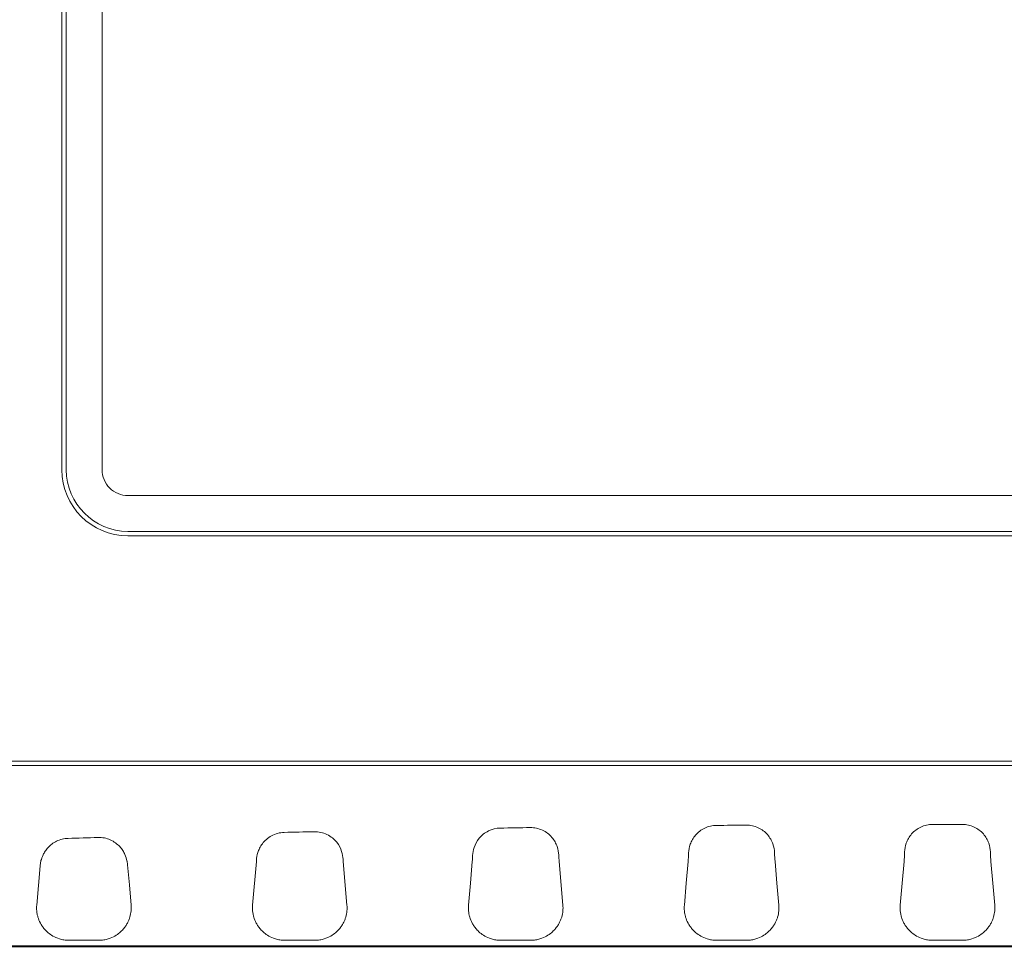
# Model space of a CAD drawing. Header units: inches. Extents: x 0.3 to 21.7, y 0.2 to 16.6.
# Tile 4 of 18: x 6.5 to 8.7, y 9.2 to 11.3. Entities that reach past the tile are written whole.
import ezdxf

# ---------------------------------------------------------------- set-up
doc = ezdxf.new("R2010")
doc.units = ezdxf.units.IN
doc.header["$MEASUREMENT"] = 0
doc.layers.add('DIM', color=176, linetype='Continuous')
doc.styles.add('SLDTEXTSTYLE0', font='TXT', dxfattribs={"width": 0.605})
doc.dimstyles.new('SLDDIMSTYLE0', dxfattribs={"dimtxt": 0.125, "dimasz": 0.118, "dimexe": 0, "dimexo": 0.0625, "dimgap": 0.03125, "dimtad": 0, "dimtih": 1, "dimtoh": 1, "dimdec": 3, "dimrnd": 1e-09, "dimzin": 12, "dimdsep": 46, "dimtxsty": 'SLDTEXTSTYLE0', "dimsah": 1, "dimcen": 0.09, "dimadec": 0, "dimazin": 0, "dimtfac": 1, "dimtdec": 3, "dimtofl": 0, "dimtmove": 0, "dimatfit": 3, "dimfxl": 0, "dimtolj": 1, "dimtzin": 12, "dimarcsym": 0})

# ---------------------------------------------------------------- blocks, each defined once
blk = doc.blocks.new('*D4')
at = {"layer": 'DIM'}
for p, q in [((8.4707, 13.5042), (3.3801, 13.5042)), ((3.4101, 13.5042), (3.4101, 11.4692)), ((3.4101, 9.2425), (3.4101, 11.2775)), ((8.5181, 9.2425), (3.3801, 9.2425))]:
    blk.add_line(p, q, dxfattribs=at)
for points in [[(3.4101, 13.5042), (3.3786, 13.3862), (3.4416, 13.3862)], [(3.4101, 9.2425), (3.4416, 9.3605), (3.3786, 9.3605)]]:
    blk.add_solid(points, dxfattribs=at)
at = {"layer": 'DIM', "insert": (3.1953, 11.4386), "char_height": 0.125, "attachment_point": 1, "style": 'SLDTEXTSTYLE0'}
blk.add_mtext('4.262', dxfattribs=at)

msp = doc.modelspace()

# ---------------------------------------------------------------- linework, layer by layer
at = {"color": 7, "linetype": 'Continuous', "lineweight": 15}
for p, q in [((6.5681, 10.3258), (6.5681, 12.4208)), ((6.5781, 10.3258), (6.5781, 12.4208)), ((6.6593, 12.4208), (6.6593, 10.3258)), ((6.7181, 10.2671), (10.4381, 10.2671)), ((10.4381, 10.1858), (6.7181, 10.1858)), ((10.4381, 10.1758), (6.7181, 10.1758)), ((5.6888, 9.6643), (11.4674, 9.6643)), ((5.6888, 9.6543), (11.4674, 9.6543)), ((7.0009, 9.3375), (7.0095, 9.4363)), ((7.2067, 9.4363), (7.2152, 9.3375)), ((7.6967, 9.4363), (7.7052, 9.3375)), ((6.6521, 9.2575), (6.5841, 9.2575)), ((7.1421, 9.2575), (7.0741, 9.2575)), ((7.6321, 9.2575), (7.5641, 9.2575)), ((8.1221, 9.2575), (8.0541, 9.2575)), ((8.5781, 9.2575), (8.5441, 9.2575)), ((8.5781, 9.2575), (8.6121, 9.2575))]:
    msp.add_line(p, q, dxfattribs=at)
at = {"color": 7, "linetype": 'Continuous', "lineweight": 15, "flags": 128}
for points in [[(7.4909, 9.3375), (7.4952, 9.3869), (7.4995, 9.4363)], [(7.9809, 9.3375), (7.9852, 9.3869), (7.9895, 9.4363)], [(8.1867, 9.4363), (8.1909, 9.3869), (8.1952, 9.3375)], [(8.4709, 9.3375), (8.4752, 9.3869), (8.4795, 9.4363)], [(8.6767, 9.4363), (8.6809, 9.3869), (8.6852, 9.3375)], [(6.5109, 9.3375), (6.5148, 9.3819), (6.5186, 9.4263)], [(6.7173, 9.4285), (6.7213, 9.383), (6.7252, 9.3375)]]:
    msp.add_lwpolyline(points, dxfattribs=at)
at = {"color": 7, "linetype": 'Continuous', "lineweight": 15}
for radius in [0.15, 0.14]:
    msp.add_arc((6.7181, 10.3258), radius, 180, 270, dxfattribs=at)
for points, knots in [([(8.5781, 9.2425), (7.5992, 9.2425), (6.6204, 9.2425), (5.5192, 9.2425), (5.3969, 9.2425), (5.2134, 9.2425), (5.1522, 9.2425), (5.0757, 9.2425), (5.0604, 9.2423), (5.0298, 9.2435), (5.0146, 9.2449), (4.9695, 9.2514), (4.9395, 9.2591), (4.8822, 9.2803), (4.855, 9.2938), (4.8036, 9.3263), (4.7792, 9.3456), (4.7141, 9.4095), (4.6796, 9.4618), (4.6463, 9.5467), (4.6385, 9.5767), (4.6279, 9.637), (4.6227, 9.6671), (4.6076, 9.7576), (4.598, 9.8181), (4.5531, 10.1207), (4.5259, 10.3636), (4.489, 10.851), (4.4793, 11.0958), (4.4777, 11.5844), (4.4858, 11.8284), (4.5194, 12.3159), (4.545, 12.5595), (4.588, 12.8624), (4.5972, 12.9229), (4.6117, 13.0135), (4.6167, 13.0437), (4.6243, 13.0889), (4.6269, 13.104), (4.6322, 13.1341), (4.6346, 13.1492), (4.6446, 13.1943), (4.6545, 13.2237), (4.68, 13.2792), (4.6957, 13.3056), (4.7328, 13.355), (4.7536, 13.3773), (4.7997, 13.4174), (4.8253, 13.4353), (4.9056, 13.4796), (4.9657, 13.4978), (5.0427, 13.504), (5.0581, 13.5042), (5.0889, 13.5042), (5.1042, 13.5042), (5.1503, 13.5042), (5.1811, 13.5042), (5.3347, 13.5042), (5.4576, 13.5042), (6.5639, 13.5042), (7.5473, 13.5042), (8.5307, 13.5042)], [0, 0, 0, 0, 0.125, 0.125, 0.140625, 0.140625, 0.1484375, 0.1484375, 0.1503906, 0.1503906, 0.1523438, 0.1523438, 0.15625, 0.15625, 0.1601562, 0.1601562, 0.1640625, 0.1640625, 0.171875, 0.171875, 0.1757812, 0.1757812, 0.1796875, 0.1796875, 0.1875, 0.1875, 0.21875, 0.21875, 0.25, 0.25, 0.28125, 0.28125, 0.3125, 0.3125, 0.3203125, 0.3203125, 0.3242188, 0.3242188, 0.3261719, 0.3261719, 0.328125, 0.328125, 0.3320312, 0.3320312, 0.3359375, 0.3359375, 0.3398438, 0.3398438, 0.34375, 0.34375, 0.3515625, 0.3515625, 0.3535156, 0.3535156, 0.3554688, 0.3554688, 0.359375, 0.359375, 0.375, 0.375, 0.5, 0.5, 0.5, 0.5]), ([(8.5781, 9.2446), (7.6019, 9.2446), (6.6257, 9.2446), (5.5275, 9.2446), (5.3444, 9.2446), (5.1614, 9.2446), (5.0928, 9.2446), (5.0851, 9.2446), (5.0737, 9.2446), (5.0699, 9.2446), (5.0622, 9.2446), (5.0584, 9.2446), (5.0394, 9.245), (5.0243, 9.246), (4.9942, 9.2497), (4.9793, 9.2523), (4.9496, 9.2592), (4.9347, 9.2635), (4.9058, 9.2735), (4.8918, 9.2793), (4.8644, 9.2921), (4.851, 9.2993), (4.8251, 9.3149), (4.8125, 9.3235), (4.7882, 9.342), (4.7764, 9.352), (4.7431, 9.3833), (4.7234, 9.4064), (4.6973, 9.4441), (4.6892, 9.4573), (4.6747, 9.4841), (4.6681, 9.4978), (4.6565, 9.5259), (4.6516, 9.5402), (4.6431, 9.5695), (4.6396, 9.5845), (4.6352, 9.6071), (4.6339, 9.6147), (4.6313, 9.6298), (4.6274, 9.6525), (4.6235, 9.6752), (4.6108, 9.7508), (4.6012, 9.8114), (4.574, 9.9935), (4.5581, 10.1153), (4.5306, 10.3592), (4.5192, 10.4811), (4.4913, 10.8469), (4.4816, 11.0908), (4.4797, 11.5787), (4.4876, 11.8228), (4.5127, 12.1889), (4.5232, 12.3109), (4.5488, 12.5551), (4.5639, 12.677), (4.5897, 12.8593), (4.5988, 12.92), (4.6134, 13.0109), (4.6209, 13.0564), (4.6287, 13.1017), (4.6326, 13.1244), (4.6339, 13.132), (4.6359, 13.1433), (4.6366, 13.1471), (4.638, 13.1546), (4.6388, 13.1583), (4.6428, 13.177), (4.6469, 13.1916), (4.6564, 13.2205), (4.6619, 13.2346), (4.6745, 13.2624), (4.6817, 13.2761), (4.6972, 13.3025), (4.7056, 13.3152), (4.7237, 13.3395), (4.7334, 13.3512), (4.754, 13.3736), (4.765, 13.3844), (4.7881, 13.4046), (4.8, 13.4141), (4.8249, 13.4316), (4.8377, 13.4397), (4.8775, 13.4619), (4.9061, 13.4741), (4.9643, 13.4919), (4.9941, 13.4978), (5.0323, 13.5011), (5.04, 13.5015), (5.0554, 13.502), (5.0631, 13.502), (5.0862, 13.5021), (5.1015, 13.5021), (5.1477, 13.5021), (5.1784, 13.5021), (5.3322, 13.5021), (6.4394, 13.5021), (7.5465, 13.5021), (8.5307, 13.5021)], [0, 0, 0, 0, 0.25, 0.25, 0.28125, 0.296875, 0.296875, 0.298828, 0.298828, 0.299805, 0.299805, 0.300781, 0.300781, 0.304688, 0.304688, 0.308594, 0.308594, 0.3125, 0.3125, 0.316406, 0.316406, 0.320313, 0.320313, 0.324219, 0.324219, 0.328125, 0.328125, 0.335938, 0.335938, 0.339844, 0.339844, 0.34375, 0.34375, 0.347656, 0.347656, 0.351563, 0.351563, 0.353516, 0.353516, 0.355469, 0.359375, 0.359375, 0.375, 0.375, 0.40625, 0.40625, 0.4375, 0.4375, 0.5, 0.5, 0.5625, 0.5625, 0.59375, 0.59375, 0.625, 0.625, 0.640625, 0.640625, 0.648438, 0.652344, 0.652344, 0.654297, 0.654297, 0.655273, 0.655273, 0.65625, 0.65625, 0.660156, 0.660156, 0.664063, 0.664063, 0.667969, 0.667969, 0.671875, 0.671875, 0.675781, 0.675781, 0.679688, 0.679688, 0.683594, 0.683594, 0.6875, 0.6875, 0.695313, 0.695313, 0.703125, 0.703125, 0.705078, 0.705078, 0.707031, 0.707031, 0.710938, 0.710938, 0.71875, 0.71875, 0.75, 1, 1, 1, 1]), ([(8.5307, 13.5042), (9.5141, 13.5042), (10.4975, 13.5042), (11.6038, 13.5042), (11.7267, 13.5042), (11.9111, 13.5042), (11.9725, 13.5042), (12.0494, 13.5042), (12.0647, 13.5042), (12.0954, 13.5042), (12.111, 13.5041), (12.157, 13.5007), (12.187, 13.4952), (12.2456, 13.478), (12.2745, 13.4661), (12.3281, 13.437), (12.3533, 13.4198), (12.4002, 13.3797), (12.4212, 13.3574), (12.4582, 13.3089), (12.4743, 13.2823), (12.5004, 13.2269), (12.5104, 13.1981), (12.5208, 13.1533), (12.5232, 13.1381), (12.5285, 13.1078), (12.5311, 13.0926), (12.544, 13.0169), (12.5538, 12.9562), (12.5998, 12.6523), (12.6278, 12.4078), (12.666, 11.918), (12.6762, 11.6726), (12.6788, 11.1807), (12.6711, 10.9352), (12.6381, 10.4451), (12.6126, 10.2003), (12.5698, 9.8958), (12.5607, 9.835), (12.5462, 9.7439), (12.5412, 9.7136), (12.531, 9.6529), (12.5263, 9.6227), (12.5083, 9.5319), (12.4829, 9.4733), (12.4287, 9.3979), (12.4076, 9.3744), (12.3613, 9.333), (12.3363, 9.3148), (12.255, 9.2686), (12.1946, 9.2497), (12.101, 9.2415), (12.0698, 9.2425), (12.0074, 9.2425), (11.9762, 9.2425), (11.8204, 9.2425), (11.6957, 9.2425), (11.0721, 9.2425), (10.5733, 9.2425), (9.8251, 9.2425), (9.5757, 9.2425), (9.2016, 9.2425), (9.0769, 9.2425), (8.8898, 9.2425), (8.8275, 9.2425), (8.7339, 9.2425), (8.7028, 9.2425), (8.656, 9.2425), (8.6404, 9.2425), (8.6092, 9.2425), (8.5934, 9.2425), (8.5781, 9.2425)], [0.5, 0.5, 0.5, 0.5, 0.625, 0.625, 0.640625, 0.640625, 0.6484375, 0.6484375, 0.6503906, 0.6503906, 0.6523438, 0.6523438, 0.65625, 0.65625, 0.6601563, 0.6601563, 0.6640625, 0.6640625, 0.6679688, 0.6679688, 0.671875, 0.671875, 0.6757813, 0.6757813, 0.6777344, 0.6777344, 0.6796875, 0.6796875, 0.6875, 0.6875, 0.71875, 0.71875, 0.75, 0.75, 0.78125, 0.78125, 0.8125, 0.8125, 0.8203125, 0.8203125, 0.8242188, 0.8242188, 0.828125, 0.828125, 0.8359375, 0.8359375, 0.8398438, 0.8398438, 0.84375, 0.84375, 0.8515625, 0.8515625, 0.8554688, 0.8554688, 0.859375, 0.859375, 0.875, 0.875, 0.9375, 0.9375, 0.96875, 0.96875, 0.984375, 0.984375, 0.9921875, 0.9921875, 0.9960938, 0.9960938, 0.9980469, 0.9980469, 1, 1, 1, 1]), ([(8.5781, 13.5021), (9.5526, 13.5021), (10.6489, 13.5021), (11.7451, 13.5021), (11.9278, 13.5021), (11.9888, 13.5021), (12.0649, 13.5021), (12.0801, 13.5022), (12.1029, 13.5019), (12.1105, 13.5018), (12.1257, 13.501), (12.1332, 13.5003), (12.1557, 13.4979), (12.1707, 13.4955), (12.2004, 13.4891), (12.2152, 13.485), (12.2588, 13.4706), (12.2864, 13.4582), (12.3255, 13.4353), (12.3382, 13.427), (12.3627, 13.4089), (12.3747, 13.3991), (12.4084, 13.3683), (12.4285, 13.3456), (12.455, 13.3084), (12.4633, 13.2954), (12.4783, 13.2688), (12.4851, 13.2551), (12.4971, 13.2273), (12.5024, 13.2131), (12.5114, 13.1841), (12.5152, 13.1692), (12.5196, 13.1466), (12.521, 13.1391), (12.5236, 13.1239), (12.5249, 13.1164), (12.5288, 13.0937), (12.5314, 13.0786), (12.5442, 13.0029), (12.5538, 12.9423), (12.5812, 12.7602), (12.5972, 12.6383), (12.6248, 12.3945), (12.6364, 12.2726), (12.6644, 11.9067), (12.6743, 11.6627), (12.6765, 11.1745), (12.6688, 10.9304), (12.6357, 10.4419), (12.6102, 10.1973), (12.5673, 9.8933), (12.5582, 9.8326), (12.5437, 9.7416), (12.5387, 9.7114), (12.5311, 9.6659), (12.5286, 9.6508), (12.5247, 9.6281), (12.5234, 9.6205), (12.5207, 9.6054), (12.5193, 9.5979), (12.5116, 9.5604), (12.5023, 9.5312), (12.4837, 9.4887), (12.4766, 9.4747), (12.4612, 9.4478), (12.4528, 9.4348), (12.4346, 9.4099), (12.4249, 9.3979), (12.4041, 9.375), (12.3929, 9.364), (12.358, 9.333), (12.3329, 9.3151), (12.2925, 9.2924), (12.2784, 9.2855), (12.2498, 9.2733), (12.2352, 9.268), (12.191, 9.2545), (12.1606, 9.2486), (12.1217, 9.2454), (12.1139, 9.245), (12.0983, 9.2445), (12.0905, 9.2444), (12.0671, 9.2444), (12.0516, 9.2446), (12.0048, 9.2446), (11.8491, 9.2446), (10.6964, 9.2446), (9.5749, 9.2446), (8.5781, 9.2446)], [0, 0, 0, 0, 0.25, 0.28125, 0.28125, 0.296875, 0.296875, 0.300781, 0.300781, 0.302734, 0.302734, 0.304688, 0.304688, 0.308594, 0.308594, 0.3125, 0.3125, 0.320313, 0.320313, 0.324219, 0.324219, 0.328125, 0.328125, 0.335938, 0.335938, 0.339844, 0.339844, 0.34375, 0.34375, 0.347656, 0.347656, 0.351563, 0.351563, 0.353516, 0.353516, 0.355469, 0.355469, 0.359375, 0.359375, 0.375, 0.375, 0.40625, 0.40625, 0.4375, 0.4375, 0.5, 0.5, 0.5625, 0.5625, 0.625, 0.625, 0.640625, 0.640625, 0.648438, 0.648438, 0.652344, 0.652344, 0.654297, 0.654297, 0.65625, 0.65625, 0.664063, 0.664063, 0.667969, 0.667969, 0.671875, 0.671875, 0.675781, 0.675781, 0.679688, 0.679688, 0.6875, 0.6875, 0.691406, 0.691406, 0.695313, 0.695313, 0.703125, 0.703125, 0.705078, 0.705078, 0.707031, 0.707031, 0.710938, 0.710938, 0.71875, 0.75, 1, 1, 1, 1]), ([(6.6593, 10.3258), (6.6593, 10.3182), (6.6608, 10.3105), (6.6667, 10.2963), (6.6711, 10.2897), (6.682, 10.2789), (6.6885, 10.2745), (6.7027, 10.2686), (6.7104, 10.2671), (6.7181, 10.2671)], [0, 0, 0, 0, 0.25, 0.25, 0.5, 0.5, 0.75, 0.75, 1, 1, 1, 1]), ([(8.4807, 9.4584), (8.481, 9.4644), (8.482, 9.471), (8.4858, 9.4816), (8.4874, 9.4852), (8.4914, 9.4922), (8.4939, 9.4956), (8.4995, 9.502), (8.5027, 9.505), (8.5097, 9.5104), (8.5136, 9.5127), (8.5217, 9.5165), (8.5261, 9.5179), (8.5349, 9.5199), (8.5394, 9.5204), (8.544, 9.5204)], [0, 0, 0, 0, 0.25, 0.25, 0.375, 0.375, 0.5, 0.5, 0.625, 0.625, 0.75, 0.75, 0.875, 0.875, 1, 1, 1, 1]), ([(8.6121, 9.5204), (8.6167, 9.5204), (8.6212, 9.5199), (8.6299, 9.518), (8.6343, 9.5165), (8.6424, 9.5127), (8.6463, 9.5104), (8.6533, 9.5051), (8.6566, 9.5021), (8.6622, 9.4957), (8.6646, 9.4922), (8.6687, 9.4852), (8.6703, 9.4817), (8.6741, 9.4711), (8.6752, 9.4644), (8.6754, 9.4584)], [0, 0, 0, 0, 0.125, 0.125, 0.25, 0.25, 0.375, 0.375, 0.5, 0.5, 0.625, 0.625, 0.75, 0.75, 1, 1, 1, 1]), ([(7.0098, 9.4402), (7.0101, 9.4446), (7.0108, 9.4501), (7.0137, 9.4595), (7.015, 9.4629), (7.0184, 9.4698), (7.0205, 9.4733), (7.0257, 9.4802), (7.0287, 9.4835), (7.0356, 9.4896), (7.0396, 9.4924), (7.0525, 9.4994), (7.0624, 9.5021), (7.0726, 9.5024)], [0, 0, 0, 0, 0.25, 0.25, 0.375, 0.375, 0.5, 0.5, 0.625, 0.625, 0.75, 0.75, 1, 1, 1, 1]), ([(7.1406, 9.504), (7.1457, 9.5041), (7.1507, 9.5036), (7.1605, 9.5014), (7.1654, 9.4997), (7.1742, 9.4954), (7.1784, 9.4927), (7.1858, 9.4867), (7.189, 9.4834), (7.1974, 9.4729), (7.2009, 9.4655), (7.2051, 9.4524), (7.2059, 9.4465), (7.2062, 9.4418)], [0, 0, 0, 0, 0.125, 0.125, 0.25, 0.25, 0.375, 0.375, 0.5, 0.5, 0.75, 0.75, 1, 1, 1, 1]), ([(7.5003, 9.4501), (7.5006, 9.4555), (7.5015, 9.4617), (7.5061, 9.4752), (7.5098, 9.4824), (7.5179, 9.4924), (7.521, 9.4954), (7.528, 9.501), (7.5319, 9.5036), (7.5443, 9.5097), (7.5536, 9.512), (7.563, 9.5122)], [0, 0, 0, 0, 0.25, 0.25, 0.5, 0.5, 0.625, 0.625, 0.75, 0.75, 1, 1, 1, 1]), ([(7.6311, 9.5133), (7.6359, 9.5133), (7.6406, 9.5129), (7.6498, 9.5109), (7.6543, 9.5094), (7.667, 9.5035), (7.6745, 9.4977), (7.6829, 9.4877), (7.6854, 9.4842), (7.6893, 9.4771), (7.6909, 9.4736), (7.6945, 9.4632), (7.6955, 9.4568), (7.6957, 9.4512)], [0, 0, 0, 0, 0.125, 0.125, 0.25, 0.25, 0.5, 0.5, 0.625, 0.625, 0.75, 0.75, 1, 1, 1, 1]), ([(7.9906, 9.4562), (7.9909, 9.4621), (7.9919, 9.4686), (7.9956, 9.479), (7.9971, 9.4825), (8.0011, 9.4895), (8.0035, 9.4929), (8.009, 9.4994), (8.0122, 9.5024), (8.0192, 9.5078), (8.023, 9.5102), (8.0312, 9.5141), (8.0355, 9.5156), (8.0444, 9.5176), (8.0489, 9.5182), (8.0535, 9.5182)], [0, 0, 0, 0, 0.25, 0.25, 0.375, 0.375, 0.5, 0.5, 0.625, 0.625, 0.75, 0.75, 0.875, 0.875, 1, 1, 1, 1]), ([(8.1216, 9.5188), (8.1262, 9.5188), (8.1308, 9.5183), (8.1397, 9.5164), (8.1441, 9.5149), (8.1565, 9.5093), (8.1638, 9.5037), (8.1723, 9.494), (8.1747, 9.4905), (8.1788, 9.4835), (8.1804, 9.4799), (8.1842, 9.4693), (8.1852, 9.4627), (8.1855, 9.4567)], [0, 0, 0, 0, 0.125, 0.125, 0.25, 0.25, 0.5, 0.5, 0.625, 0.625, 0.75, 0.75, 1, 1, 1, 1]), ([(6.5207, 9.4382), (6.5217, 9.4419), (6.5231, 9.4464), (6.5268, 9.454), (6.5283, 9.4568), (6.532, 9.4623), (6.5342, 9.4651), (6.5418, 9.4734), (6.5483, 9.4786), (6.5601, 9.4843), (6.5643, 9.4858), (6.5729, 9.488), (6.5775, 9.4886), (6.5821, 9.4888)], [0, 0, 0, 0, 0.25, 0.25, 0.375, 0.375, 0.5, 0.5, 0.75, 0.75, 0.875, 0.875, 1, 1, 1, 1]), ([(6.6501, 9.4909), (6.655, 9.491), (6.6598, 9.4906), (6.6692, 9.4888), (6.6737, 9.4873), (6.6822, 9.4835), (6.6863, 9.4812), (6.6934, 9.4759), (6.6966, 9.4731), (6.7021, 9.4671), (6.7044, 9.464), (6.7083, 9.458), (6.7098, 9.455), (6.7136, 9.4467), (6.715, 9.4418), (6.7158, 9.4379)], [0, 0, 0, 0, 0.125, 0.125, 0.25, 0.25, 0.375, 0.375, 0.5, 0.5, 0.625, 0.625, 0.75, 0.75, 1, 1, 1, 1]), ([(7.0095, 9.4368), (7.0095, 9.4371), (7.0096, 9.4374), (7.0096, 9.4377), (7.0096, 9.438), (7.0096, 9.4383), (7.0097, 9.4387), (7.0097, 9.4392), (7.0097, 9.4397), (7.0098, 9.4402)], [0, 0, 0, 0, 0.0000575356, 0.0000575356, 0.0000575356, 0.0001150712, 0.0001150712, 0.0001150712, 0.0002034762, 0.0002034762, 0.0002034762, 0.0002034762]), ([(7.0095, 9.4363), (7.0095, 9.4364), (7.0095, 9.4364), (7.0095, 9.4364), (7.0095, 9.4365), (7.0095, 9.4365), (7.0095, 9.4366), (7.0095, 9.4367), (7.0095, 9.4368), (7.0095, 9.4368)], [0, 0, 0, 0, 0.00000923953, 0.00000923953, 0.00000923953, 0.00001847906, 0.00001847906, 0.00001847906, 0.00003612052, 0.00003612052, 0.00003612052, 0.00003612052]), ([(7.2062, 9.4418), (7.2063, 9.4413), (7.2063, 9.4408), (7.2063, 9.4403), (7.2064, 9.4398), (7.2064, 9.4393), (7.2064, 9.4389), (7.2065, 9.4382), (7.2066, 9.4375), (7.2066, 9.4368)], [0.0000000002, 0.0000000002, 0.0000000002, 0.0000000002, 0.0000830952, 0.0000830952, 0.0000830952, 0.0001661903, 0.0001661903, 0.0001661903, 0.0002933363, 0.0002933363, 0.0002933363, 0.0002933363]), ([(7.2066, 9.4368), (7.2066, 9.4368), (7.2066, 9.4368), (7.2066, 9.4367), (7.2066, 9.4367), (7.2066, 9.4366), (7.2066, 9.4366), (7.2066, 9.4365), (7.2066, 9.4364), (7.2067, 9.4363)], [0, 0, 0, 0, 0.00000924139, 0.00000924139, 0.00000924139, 0.00001848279, 0.00001848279, 0.00001848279, 0.00003612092, 0.00003612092, 0.00003612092, 0.00003612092]), ([(7.4995, 9.4363), (7.4995, 9.4364), (7.4995, 9.4364), (7.4995, 9.4364), (7.4995, 9.4365), (7.4995, 9.4365), (7.4995, 9.4366), (7.4995, 9.4367), (7.4995, 9.4368), (7.4995, 9.4368)], [0, 0, 0, 0, 0.00000923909, 0.00000923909, 0.00000923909, 0.00001847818, 0.00001847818, 0.00001847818, 0.0000361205, 0.0000361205, 0.0000361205, 0.0000361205]), ([(7.6966, 9.4368), (7.6966, 9.4368), (7.6966, 9.4368), (7.6966, 9.4367), (7.6966, 9.4367), (7.6966, 9.4366), (7.6966, 9.4366), (7.6966, 9.4365), (7.6966, 9.4364), (7.6967, 9.4363)], [0, 0, 0, 0, 0.00000923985, 0.00000923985, 0.00000923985, 0.00001847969, 0.00001847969, 0.00001847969, 0.00003612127, 0.00003612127, 0.00003612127, 0.00003612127]), ([(7.9895, 9.4363), (7.9895, 9.4364), (7.9895, 9.4364), (7.9895, 9.4364), (7.9895, 9.4365), (7.9895, 9.4365), (7.9895, 9.4366), (7.9895, 9.4367), (7.9895, 9.4368), (7.9895, 9.4368)], [0, 0, 0, 0, 0.0000092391, 0.0000092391, 0.0000092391, 0.0000184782, 0.0000184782, 0.0000184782, 0.0000361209, 0.0000361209, 0.0000361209, 0.0000361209]), ([(8.1866, 9.4368), (8.1866, 9.4368), (8.1866, 9.4368), (8.1866, 9.4367), (8.1866, 9.4367), (8.1866, 9.4366), (8.1866, 9.4366), (8.1866, 9.4365), (8.1866, 9.4364), (8.1867, 9.4363)], [0, 0, 0, 0, 0.00000923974, 0.00000923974, 0.00000923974, 0.00001847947, 0.00001847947, 0.00001847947, 0.00003612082, 0.00003612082, 0.00003612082, 0.00003612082]), ([(8.4795, 9.4363), (8.4795, 9.4364), (8.4795, 9.4364), (8.4795, 9.4364), (8.4795, 9.4365), (8.4795, 9.4365), (8.4795, 9.4366), (8.4795, 9.4367), (8.4795, 9.4368), (8.4795, 9.4368)], [0, 0, 0, 0, 0.00000904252, 0.00000904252, 0.00000904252, 0.00001808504, 0.00001808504, 0.00001808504, 0.00003612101, 0.00003612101, 0.00003612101, 0.00003612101]), ([(8.6766, 9.4368), (8.6766, 9.4368), (8.6766, 9.4368), (8.6766, 9.4367), (8.6766, 9.4367), (8.6766, 9.4366), (8.6766, 9.4366), (8.6766, 9.4365), (8.6766, 9.4364), (8.6767, 9.4363)], [0, 0, 0, 0, 0.00000904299, 0.00000904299, 0.00000904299, 0.00001808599, 0.00001808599, 0.00001808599, 0.00003612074, 0.00003612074, 0.00003612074, 0.00003612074]), ([(6.5289, 9.2826), (6.5268, 9.2849), (6.525, 9.2873), (6.5219, 9.2919), (6.5205, 9.2942), (6.5169, 9.3011), (6.515, 9.3056), (6.513, 9.3125), (6.5124, 9.3148), (6.5116, 9.3194), (6.5112, 9.3217), (6.5106, 9.3285), (6.5105, 9.333), (6.5109, 9.3375)], [0.001273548, 0.001273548, 0.001273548, 0.001273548, 0.001711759, 0.001711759, 0.002149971, 0.002149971, 0.003026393, 0.003026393, 0.003464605, 0.003464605, 0.003902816, 0.003902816, 0.004779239, 0.004779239, 0.004779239, 0.004779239]), ([(6.7252, 9.3375), (6.7256, 9.333), (6.7256, 9.3285), (6.7247, 9.3194), (6.7238, 9.3148), (6.7218, 9.308), (6.721, 9.3057), (6.7191, 9.3011), (6.718, 9.2988), (6.7156, 9.2942), (6.7142, 9.2919), (6.7111, 9.2873), (6.7093, 9.2849), (6.7073, 9.2826)], [0.003390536, 0.003390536, 0.003390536, 0.003390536, 0.004258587, 0.004258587, 0.005126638, 0.005126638, 0.005560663, 0.005560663, 0.005994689, 0.005994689, 0.006428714, 0.006428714, 0.00686274, 0.00686274, 0.00686274, 0.00686274]), ([(7.0189, 9.2826), (7.0168, 9.2849), (7.015, 9.2873), (7.0119, 9.2919), (7.0105, 9.2942), (7.0069, 9.3011), (7.005, 9.3056), (7.003, 9.3125), (7.0024, 9.3148), (7.0016, 9.3194), (7.0012, 9.3217), (7.0006, 9.3285), (7.0005, 9.333), (7.0009, 9.3375)], [0.00127355, 0.00127355, 0.00127355, 0.00127355, 0.001711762, 0.001711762, 0.002149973, 0.002149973, 0.003026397, 0.003026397, 0.003464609, 0.003464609, 0.00390282, 0.00390282, 0.004779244, 0.004779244, 0.004779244, 0.004779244]), ([(7.2152, 9.3375), (7.2156, 9.333), (7.2156, 9.3285), (7.2147, 9.3194), (7.2138, 9.3148), (7.2118, 9.308), (7.211, 9.3057), (7.2091, 9.3011), (7.208, 9.2988), (7.2056, 9.2942), (7.2042, 9.2919), (7.2011, 9.2873), (7.1993, 9.2849), (7.1973, 9.2826)], [0.003390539, 0.003390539, 0.003390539, 0.003390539, 0.00425859, 0.00425859, 0.005126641, 0.005126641, 0.005560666, 0.005560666, 0.005994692, 0.005994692, 0.006428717, 0.006428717, 0.006862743, 0.006862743, 0.006862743, 0.006862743]), ([(7.5089, 9.2826), (7.5068, 9.2849), (7.505, 9.2873), (7.5019, 9.2919), (7.5005, 9.2942), (7.4969, 9.3011), (7.495, 9.3056), (7.493, 9.3125), (7.4924, 9.3148), (7.4916, 9.3194), (7.4912, 9.3217), (7.4906, 9.3285), (7.4905, 9.333), (7.4909, 9.3375)], [0.001273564, 0.001273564, 0.001273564, 0.001273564, 0.001711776, 0.001711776, 0.002149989, 0.002149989, 0.003026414, 0.003026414, 0.003464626, 0.003464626, 0.003902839, 0.003902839, 0.004779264, 0.004779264, 0.004779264, 0.004779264]), ([(7.7052, 9.3375), (7.7056, 9.333), (7.7056, 9.3285), (7.7047, 9.3194), (7.7038, 9.3148), (7.7018, 9.308), (7.701, 9.3057), (7.6991, 9.3011), (7.698, 9.2988), (7.6956, 9.2942), (7.6942, 9.2919), (7.6911, 9.2873), (7.6893, 9.2849), (7.6873, 9.2826)], [0.003390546, 0.003390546, 0.003390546, 0.003390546, 0.004258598, 0.004258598, 0.005126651, 0.005126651, 0.005560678, 0.005560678, 0.005994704, 0.005994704, 0.00642873, 0.00642873, 0.006862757, 0.006862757, 0.006862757, 0.006862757]), ([(7.9989, 9.2826), (7.9968, 9.2849), (7.995, 9.2873), (7.9919, 9.2919), (7.9905, 9.2942), (7.9869, 9.3011), (7.985, 9.3056), (7.983, 9.3125), (7.9824, 9.3148), (7.9816, 9.3194), (7.9812, 9.3217), (7.9806, 9.3285), (7.9805, 9.333), (7.9809, 9.3375)], [0.001273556, 0.001273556, 0.001273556, 0.001273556, 0.00171177, 0.00171177, 0.002149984, 0.002149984, 0.003026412, 0.003026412, 0.003464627, 0.003464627, 0.003902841, 0.003902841, 0.004779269, 0.004779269, 0.004779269, 0.004779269]), ([(8.1952, 9.3375), (8.1956, 9.333), (8.1956, 9.3285), (8.1947, 9.3194), (8.1938, 9.3148), (8.1918, 9.308), (8.191, 9.3057), (8.1891, 9.3011), (8.188, 9.2988), (8.1856, 9.2942), (8.1842, 9.2919), (8.1811, 9.2873), (8.1793, 9.2849), (8.1773, 9.2826)], [0.003390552, 0.003390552, 0.003390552, 0.003390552, 0.004258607, 0.004258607, 0.005126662, 0.005126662, 0.00556069, 0.00556069, 0.005994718, 0.005994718, 0.006428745, 0.006428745, 0.006862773, 0.006862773, 0.006862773, 0.006862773]), ([(8.4889, 9.2826), (8.4868, 9.2849), (8.485, 9.2873), (8.4819, 9.2919), (8.4805, 9.2942), (8.4769, 9.3011), (8.475, 9.3056), (8.473, 9.3125), (8.4724, 9.3148), (8.4716, 9.3194), (8.4712, 9.3217), (8.4706, 9.3285), (8.4705, 9.333), (8.4709, 9.3375)], [0.001273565, 0.001273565, 0.001273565, 0.001273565, 0.001711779, 0.001711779, 0.002149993, 0.002149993, 0.003026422, 0.003026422, 0.003464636, 0.003464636, 0.00390285, 0.00390285, 0.004779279, 0.004779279, 0.004779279, 0.004779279]), ([(8.6852, 9.3375), (8.6856, 9.333), (8.6856, 9.3285), (8.6847, 9.3194), (8.6838, 9.3148), (8.6818, 9.308), (8.681, 9.3057), (8.6791, 9.3011), (8.678, 9.2988), (8.6756, 9.2942), (8.6742, 9.2919), (8.6711, 9.2873), (8.6693, 9.2849), (8.6673, 9.2826)], [0.003390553, 0.003390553, 0.003390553, 0.003390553, 0.00425861, 0.00425861, 0.005126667, 0.005126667, 0.005560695, 0.005560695, 0.005994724, 0.005994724, 0.006428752, 0.006428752, 0.00686278, 0.00686278, 0.00686278, 0.00686278]), ([(6.5841, 9.2575), (6.5802, 9.2575), (6.5764, 9.2578), (6.5692, 9.2589), (6.566, 9.2597), (6.5569, 9.2624), (6.5521, 9.2646), (6.5437, 9.2695), (6.5401, 9.272), (6.5339, 9.2772), (6.5312, 9.2799), (6.5289, 9.2826)], [0, 0, 0, 0, 0.125, 0.125, 0.25, 0.25, 0.5, 0.5, 0.75, 0.75, 1, 1, 1, 1]), ([(6.7073, 9.2826), (6.7049, 9.2799), (6.7022, 9.2772), (6.696, 9.272), (6.6924, 9.2694), (6.684, 9.2646), (6.6791, 9.2624), (6.6702, 9.2597), (6.6669, 9.2589), (6.6598, 9.2578), (6.6559, 9.2575), (6.6521, 9.2575)], [0, 0, 0, 0, 0.25, 0.25, 0.5, 0.5, 0.75, 0.75, 0.875, 0.875, 1, 1, 1, 1]), ([(7.0741, 9.2575), (7.0702, 9.2575), (7.0664, 9.2578), (7.0592, 9.2589), (7.056, 9.2597), (7.0469, 9.2624), (7.0421, 9.2646), (7.0337, 9.2695), (7.0301, 9.272), (7.0239, 9.2772), (7.0212, 9.2799), (7.0189, 9.2826)], [0, 0, 0, 0, 0.125, 0.125, 0.25, 0.25, 0.5, 0.5, 0.75, 0.75, 1, 1, 1, 1]), ([(7.1973, 9.2826), (7.1949, 9.2799), (7.1922, 9.2772), (7.186, 9.272), (7.1824, 9.2694), (7.174, 9.2646), (7.1691, 9.2624), (7.1602, 9.2597), (7.1569, 9.2589), (7.1498, 9.2578), (7.1459, 9.2575), (7.1421, 9.2575)], [0, 0, 0, 0, 0.25, 0.25, 0.5, 0.5, 0.75, 0.75, 0.875, 0.875, 1, 1, 1, 1]), ([(7.5641, 9.2575), (7.5602, 9.2575), (7.5564, 9.2578), (7.5492, 9.2589), (7.546, 9.2597), (7.5369, 9.2624), (7.5321, 9.2646), (7.5237, 9.2695), (7.5201, 9.272), (7.5139, 9.2772), (7.5112, 9.2799), (7.5089, 9.2826)], [0, 0, 0, 0, 0.125, 0.125, 0.25, 0.25, 0.5, 0.5, 0.75, 0.75, 1, 1, 1, 1]), ([(7.6873, 9.2826), (7.6849, 9.2799), (7.6822, 9.2772), (7.676, 9.272), (7.6724, 9.2694), (7.664, 9.2646), (7.6591, 9.2624), (7.6502, 9.2597), (7.6469, 9.2589), (7.6398, 9.2578), (7.6359, 9.2575), (7.6321, 9.2575)], [0, 0, 0, 0, 0.25, 0.25, 0.5, 0.5, 0.75, 0.75, 0.875, 0.875, 1, 1, 1, 1]), ([(8.0541, 9.2575), (8.0502, 9.2575), (8.0464, 9.2578), (8.0392, 9.2589), (8.036, 9.2597), (8.0269, 9.2624), (8.0221, 9.2646), (8.0137, 9.2695), (8.0101, 9.272), (8.0039, 9.2772), (8.0012, 9.2799), (7.9989, 9.2826)], [0, 0, 0, 0, 0.125, 0.125, 0.25, 0.25, 0.5, 0.5, 0.75, 0.75, 1, 1, 1, 1]), ([(8.1773, 9.2826), (8.1749, 9.2799), (8.1722, 9.2772), (8.166, 9.272), (8.1624, 9.2694), (8.154, 9.2646), (8.1491, 9.2624), (8.1402, 9.2597), (8.1369, 9.2589), (8.1298, 9.2578), (8.1259, 9.2575), (8.1221, 9.2575)], [0, 0, 0, 0, 0.25, 0.25, 0.5, 0.5, 0.75, 0.75, 0.875, 0.875, 1, 1, 1, 1]), ([(8.5441, 9.2575), (8.5402, 9.2575), (8.5364, 9.2578), (8.5292, 9.2589), (8.526, 9.2597), (8.5169, 9.2624), (8.5121, 9.2646), (8.5037, 9.2695), (8.5001, 9.272), (8.4939, 9.2772), (8.4912, 9.2799), (8.4889, 9.2826)], [0, 0, 0, 0, 0.125, 0.125, 0.25, 0.25, 0.5, 0.5, 0.75, 0.75, 1, 1, 1, 1]), ([(8.6673, 9.2826), (8.6649, 9.2799), (8.6622, 9.2772), (8.656, 9.272), (8.6524, 9.2694), (8.644, 9.2646), (8.6391, 9.2624), (8.6302, 9.2597), (8.6269, 9.2589), (8.6198, 9.2578), (8.6159, 9.2575), (8.6121, 9.2575)], [0, 0, 0, 0, 0.25, 0.25, 0.5, 0.5, 0.75, 0.75, 0.875, 0.875, 1, 1, 1, 1])]:
    msp.add_open_spline(points, degree=3, knots=knots, dxfattribs=at)
for points in [[(8.6121, 9.5204), (8.5894, 9.5204), (8.5667, 9.5204), (8.544, 9.5204)], [(7.1406, 9.504), (7.1179, 9.5034), (7.0952, 9.5029), (7.0726, 9.5024)], [(7.6311, 9.5133), (7.6084, 9.5129), (7.5857, 9.5126), (7.563, 9.5122)], [(8.1216, 9.5188), (8.0989, 9.5186), (8.0762, 9.5184), (8.0535, 9.5182)], [(6.5821, 9.4888), (6.6047, 9.4895), (6.6274, 9.4902), (6.6501, 9.4909)], [(7.9895, 9.4368), (7.9899, 9.4417), (7.9903, 9.4482), (7.9906, 9.4562)], [(8.1855, 9.4567), (8.1858, 9.4485), (8.1862, 9.4418), (8.1866, 9.4368)], [(8.4795, 9.4368), (8.48, 9.4421), (8.4804, 9.4494), (8.4807, 9.4584)], [(8.6754, 9.4584), (8.6758, 9.4494), (8.6762, 9.4421), (8.6766, 9.4368)], [(6.5202, 9.4363), (6.5194, 9.433), (6.5189, 9.4297), (6.5186, 9.4263)], [(6.5207, 9.4382), (6.5205, 9.4375), (6.5204, 9.4369), (6.5202, 9.4363)], [(6.7162, 9.4363), (6.7161, 9.4368), (6.716, 9.4373), (6.7158, 9.4379)], [(6.7162, 9.4363), (6.7167, 9.4337), (6.7171, 9.4311), (6.7173, 9.4285)], [(7.4995, 9.4368), (7.4998, 9.4404), (7.5001, 9.4448), (7.5003, 9.4501)], [(7.6957, 9.4512), (7.696, 9.4454), (7.6963, 9.4406), (7.6966, 9.4368)]]:
    msp.add_open_spline(points, degree=3, dxfattribs=at)

# ---------------------------------------------------------------- dimensions: what is measured, and where the dimension line sits
at = {"layer": 'DIM'}
dim = msp.add_linear_dim(base=(3.4101, 13.5042), p1=(8.5781, 9.2425), p2=(8.5307, 13.5042), angle=90, dimstyle='SLDDIMSTYLE0', dxfattribs=at)
dim.commit()
dim.dimension.update_dxf_attribs({"geometry": '*D4', "text_midpoint": (3.4101, 11.3733), "dimtype": 160})

doc.saveas('drawing.dxf')
